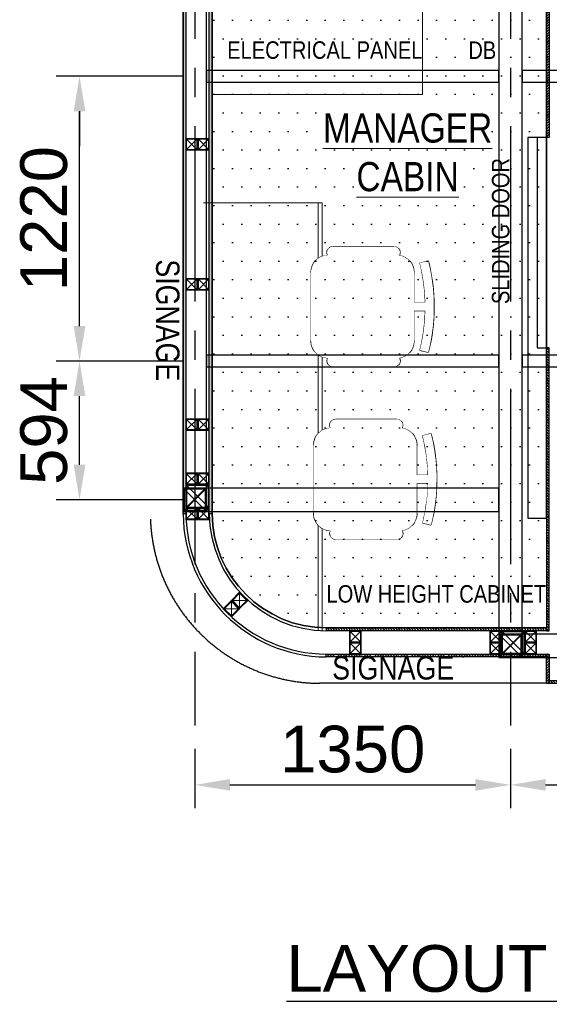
# Model space of a CAD drawing. Header units: inches. Extents: x -1008743 to -388065, y -1380311 to -642022.
# Tile 29 of 85: x -527082 to -524816, y -678681 to -674465. Entities that reach past the tile are written whole.
import ezdxf
from ezdxf.xclip import XClip

# ---------------------------------------------------------------- set-up
doc = ezdxf.new("R2010")
doc.units = ezdxf.units.IN
doc.header["$LTSCALE"] = 1000
doc.header["$MEASUREMENT"] = 0
doc.header["$XCLIPFRAME"] = 0
doc.header["$PDMODE"] = 35
for name, pattern in [('CENTER2', [1.125, 0.75, -0.125, 0.125, -0.125]), ('General Arrangement Plan$0$DASHED2', [0.375, 0.25, -0.125]), ('General Arrangement Plan$1$.5', [2, 0.5, -0.5, 0.5, -0.5]), ('General Arrangement Plan$1$CORES & SETBACK$0$HIDDEN', [0.375, 0.25, -0.125])]:
    doc.linetypes.add(name, pattern=pattern)
for name, color, linetype in [('General Arrangement Plan$1$12-ply', 160, 'Continuous'), ('General Arrangement Plan$1$Furniture', 7, 'Continuous'), ('General Arrangement Plan$1$IDS-DOOR', 45, 'Continuous'), ('IFF-35 HEAVY', 100, 'Continuous'), ('M-HVAC-INSULATION', 7, 'Continuous')]:
    doc.layers.add(name, color=color, linetype=linetype)
for name, color, linetype, lineweight in [('General Arrangement Plan$1$FURN', 252, 'Continuous', 5), ('General Arrangement Plan$1$MEI- EXISTING WALLS', 1, 'Continuous', 15), ('General Arrangement Plan$1$TXT', 6, 'Continuous', 20)]:
    doc.layers.add(name, color=color, linetype=linetype, lineweight=lineweight)
doc.layers.add('General Arrangement Plan$1$MS', color=7, linetype='Continuous', lineweight=0, true_color=0x3c5977)
doc.styles.add('ARIAL', font='arial.ttf')
doc.styles.add('C-ARIAL', font='arial.ttf')
doc.styles.add('General Arrangement Plan$1$Standard', font='ARIALN.TTF')
doc.dimstyles.new('S-50', dxfattribs={"dimtxt": 200, "dimasz": 150, "dimexe": 100, "dimexo": 100, "dimgap": 50, "dimtad": 1, "dimdec": 0, "dimzin": 0, "dimdsep": 46, "dimtxsty": 'ARIAL', "dimblk1": 'ARCHTICK', "dimblk2": 'ARCHTICK', "dimcen": 0.09, "dimdle": 100, "dimclrd": 8, "dimclre": 8, "dimclrt": 6, "dimadec": 0, "dimazin": 0, "dimtfac": 1, "dimtdec": 0, "dimtofl": 0, "dimtmove": 0, "dimatfit": 3, "dimfxl": 1, "dimtolj": 1, "dimtzin": 0, "dimlwd": -1, "dimarcsym": 0})

# ---------------------------------------------------------------- blocks, each defined once
blk = doc.blocks.new('General Arrangement Plan$1$A$C0642dd72')
at = {"layer": 'General Arrangement Plan$1$MS', "ltscale": 10}
for p, q in [((0, 626), (100, 726)), ((100, 626), (0, 726)), ((1350.1, 0.3), (1450.1, 100.3)), ((1450.1, 0.3), (1350.1, 100.3))]:
    blk.add_line(p, q, dxfattribs=at)
for points in [[(0, 626), (100, 626), (100, 726), (0, 726)], [(4, 630), (96, 630), (96, 722), (4, 722)], [(1350.1, 0.3), (1450.1, 0.3), (1450.1, 100.3), (1350.1, 100.3)], [(1354.1, 4.3), (1446.1, 4.3), (1446.1, 96.3), (1354.1, 96.3)]]:
    blk.add_lwpolyline(points, close=True, dxfattribs=at)
blk = doc.blocks.new('*U441')
at = {"layer": 'General Arrangement Plan$1$12-ply', "true_color": 0x939598}
h = blk.add_hatch(dxfattribs=at)
h.set_pattern_fill('ANSI35', color=252, scale=2.5, angle=180)
h.set_pattern_definition([(225, (0, 4549.795), (11.22532015, -11.22532015), []), (225, (-11.225, 4549.795), (11.22532015, -11.22532015), [19.84375, -3.96875, 0, -3.96875])])
h.paths.add_polyline_path([(2694419.8, -800734.8), (2694419.8, -802931.3), (2694431.8, -802931.3), (2694431.8, -800734.8)])
at = {"layer": 'General Arrangement Plan$1$12-ply'}
blk.add_lwpolyline([(2694419.8, -800734.8), (2694431.8, -800734.8), (2694431.8, -802931.3), (2694419.8, -802931.3)], close=True, dxfattribs=at)
blk = doc.blocks.new('*U442')
at = {"layer": 'General Arrangement Plan$1$12-ply', "true_color": 0x939598}
h = blk.add_hatch(dxfattribs=at)
h.set_pattern_fill('ANSI35', color=252, scale=2.5, angle=180)
h.set_pattern_definition([(225, (0, 4550.338), (11.22532015, -11.22532015), []), (225, (-11.225, 4550.338), (11.22532015, -11.22532015), [19.84375, -3.96875, 0, -3.96875])])
h.paths.add_polyline_path([(2694419.8, -800734.8), (2694419.8, -802930.8), (2694431.8, -802930.8), (2694431.8, -800734.8)])
at = {"layer": 'General Arrangement Plan$1$12-ply'}
blk.add_lwpolyline([(2694419.8, -800734.8), (2694431.8, -800734.8), (2694431.8, -802930.8), (2694419.8, -802930.8)], close=True, dxfattribs=at)
blk = doc.blocks.new('*U443')
at = {"layer": 'General Arrangement Plan$1$12-ply', "true_color": 0x939598}
h = blk.add_hatch(dxfattribs=at)
h.set_pattern_fill('ANSI35', color=252, scale=2.5, angle=180)
h.set_pattern_definition([(225, (0, 3344.335), (11.22532015, -11.22532015), []), (225, (-11.225, 3344.335), (11.22532015, -11.22532015), [19.84375, -3.96875, 0, -3.96875])])
h.paths.add_polyline_path([(2694419.8, -801964.6), (2694419.8, -802907), (2694431.8, -802907), (2694431.8, -801964.6)])
at = {"layer": 'General Arrangement Plan$1$12-ply'}
blk.add_lwpolyline([(2694419.8, -801964.6), (2694431.8, -801964.6), (2694431.8, -802907), (2694419.8, -802907)], close=True, dxfattribs=at)
blk = doc.blocks.new('*U444')
at = {"layer": 'General Arrangement Plan$1$12-ply', "true_color": 0x939598}
h = blk.add_hatch(dxfattribs=at)
h.set_pattern_fill('ANSI35', color=252, scale=2.5, angle=180)
h.set_pattern_definition([(225, (0, 3343.737), (11.22532015, -11.22532015), []), (225, (-11.225, 3343.737), (11.22532015, -11.22532015), [19.84375, -3.96875, 0, -3.96875])])
h.paths.add_polyline_path([(2694419.8, -801965.2), (2694419.8, -802907), (2694431.8, -802907), (2694431.8, -801965.2)])
at = {"layer": 'General Arrangement Plan$1$12-ply'}
blk.add_lwpolyline([(2694419.8, -801965.2), (2694431.8, -801965.2), (2694431.8, -802907), (2694419.8, -802907)], close=True, dxfattribs=at)
blk = doc.blocks.new('*U446')
at = {"layer": 'General Arrangement Plan$1$12-ply', "true_color": 0x939598}
h = blk.add_hatch(dxfattribs=at)
h.set_pattern_fill('ANSI35', color=252, scale=2.5, angle=180)
h.set_pattern_definition([(225, (0, 6173.298), (11.22532015, -11.22532015), []), (225, (-11.225, 6173.298), (11.22532015, -11.22532015), [19.84375, -3.96875, 0, -3.96875])])
h.paths.add_polyline_path([(2694419.8, -800722.8), (2694419.8, -801319.8), (2694431.8, -801319.8), (2694431.8, -800722.8)])
at = {"layer": 'General Arrangement Plan$1$12-ply'}
blk.add_lwpolyline([(2694419.8, -800722.8), (2694431.8, -800722.8), (2694431.8, -801319.8), (2694419.8, -801319.8)], close=True, dxfattribs=at)
blk = doc.blocks.new('*U449')
at = {"layer": 'General Arrangement Plan$1$12-ply', "true_color": 0x939598}
h = blk.add_hatch(dxfattribs=at)
h.set_pattern_fill('ANSI35', color=252, scale=2.5, angle=180)
h.set_pattern_definition([(225, (0, 7468.815), (11.22532015, -11.22532015), []), (225, (-11.225, 7468.815), (11.22532015, -11.22532015), [19.84375, -3.96875, 0, -3.96875])])
h.paths.add_polyline_path([(2694419.8, -799767.5), (2694419.8, -800979.7), (2694431.8, -800979.7), (2694431.8, -799767.5)])
at = {"layer": 'General Arrangement Plan$1$12-ply'}
blk.add_lwpolyline([(2694419.8, -799767.5), (2694431.8, -799767.5), (2694431.8, -800979.7), (2694419.8, -800979.7)], close=True, dxfattribs=at)
blk = doc.blocks.new('*U451')
at = {"layer": 'General Arrangement Plan$1$12-ply', "true_color": 0x939598}
h = blk.add_hatch(dxfattribs=at)
h.set_pattern_fill('ANSI35', color=252, scale=2.5, angle=180)
h.set_pattern_definition([(225, (0, 6041.444), (11.22532015, -11.22532015), []), (225, (-11.225, 6041.444), (11.22532015, -11.22532015), [19.84375, -3.96875, 0, -3.96875])])
h.paths.add_polyline_path([(2694419.8, -801024.8), (2694419.8, -801149.8), (2694431.8, -801149.8), (2694431.8, -801024.8)])
at = {"layer": 'General Arrangement Plan$1$12-ply'}
blk.add_lwpolyline([(2694419.8, -801024.8), (2694431.8, -801024.8), (2694431.8, -801149.8), (2694419.8, -801149.8)], close=True, dxfattribs=at)
blk = doc.blocks.new('*U448')
at = {"layer": 'General Arrangement Plan$1$12-ply', "true_color": 0x939598}
h = blk.add_hatch(dxfattribs=at)
h.set_pattern_fill('ANSI35', color=252, scale=2.5, angle=180)
h.set_pattern_definition([(225, (0, 6643.966), (11.22532015, -11.22532015), []), (225, (-11.225, 6643.966), (11.22532015, -11.22532015), [19.84375, -3.96875, 0, -3.96875])])
h.paths.add_polyline_path([(2694419.8, -800760.5), (2694419.8, -800811.5), (2694431.8, -800811.5), (2694431.8, -800760.5)])
at = {"layer": 'General Arrangement Plan$1$12-ply'}
blk.add_lwpolyline([(2694419.8, -800760.5), (2694431.8, -800760.5), (2694431.8, -800811.5), (2694419.8, -800811.5)], close=True, dxfattribs=at)
blk = doc.blocks.new('General Arrangement Plan$1$A$C25013FFA')
at = {"layer": 'General Arrangement Plan$1$MS', "linetype": 'General Arrangement Plan$1$CORES & SETBACK$0$HIDDEN', "ltscale": 25}
for p, q in [((-9, 60), (35, 16)), ((35, 60), (-9, 16))]:
    blk.add_line(p, q, dxfattribs=at)
at = {"layer": 'General Arrangement Plan$1$MS', "ltscale": 25}
blk.add_lwpolyline([(-12, 13), (38, 13), (38, 63), (-12, 63)], close=True, dxfattribs=at)
blk.add_lwpolyline([(-12, 13), (38, 13), (38, 63), (-12, 63)], close=True, dxfattribs=at)
at = {"layer": 'General Arrangement Plan$1$MS', "linetype": 'General Arrangement Plan$1$.5', "ltscale": 25}
blk.add_lwpolyline([(-9, 16), (35, 16), (35, 60), (-9, 60)], close=True, dxfattribs=at)
blk = doc.blocks.new('General Arrangement Plan$1$DTHRQW')
at = {"color": 0, "linetype": 'ByBlock', "lineweight": -2, "extrusion": (-3.38737e-07, -2.0473e-09, 1)}
for p, q in [((1608747.6, -1424690.7, 0), (1608738.2, -1424653.6, 0)), ((1609137.2, -1424691.1, 0), (1609146.6, -1424654, 0)), ((1608789.2, -1424717.5, 0), (1609095.5, -1424717.5, 0)), ((1608674.2, -1424805.2, 0), (1608674.2, -1425079.4, 0)), ((1608725.3, -1424805.2, 0), (1608725.3, -1425079.5, 0)), ((1609159, -1424805.7, 0), (1609159, -1425079.9, 0)), ((1609210, -1424805.7, 0), (1609210, -1425079.9, 0)), ((1609095.1, -1425177.3, 0), (1608788.7, -1425177.3, 0))]:
    blk.add_line(p, q, dxfattribs=at)
at = {"color": 0, "linetype": 'ByBlock', "lineweight": -2, "extrusion": (-3.38737e-07, -2.0473e-09, 1), "elevation": -0.5}
blk.add_lwpolyline([(1608923.8, -1424717.5), (1608960.9, -1424717.5), (1608960.9, -1424666.8, 0.00633), (1608923.8, -1424666.6), (1608923.8, -1424717.5), (1608960.9, -1424717.5)], format="xyb", dxfattribs=at)
at = {"color": 0, "linetype": 'ByBlock', "lineweight": -2, "extrusion": (-3.38737e-07, -2.0473e-09, 1)}
for centre, radius, start, end in [((1608941.6, -1425457.9, -0.5), 829.6, 75.6933, 104.1934), ((1608941.6, -1425457.9, -0.5), 804.1, 75.6933, 104.1934), ((1608941.6, -1425457.9, -0.5), 791.3, 75.6933, 104.1934), ((1608789.1, -1424794.1, -0.5), 76.6, 89.9433, 172.0949), ((1609094.8, -1424794.4, -0.5), 76.9, 7.7859, 89.486), ((1608699.8, -1424805.2, -0.5), 25.5, 359.9433, 179.9433), ((1609184.5, -1424805.7, -0.5), 25.5, 359.9433, 179.9433), ((1608699.8, -1425079.4, -0.5), 25.5, 179.9411, 359.9455), ((1608789.3, -1425100.2, -0.5), 77.1, 181.1385, 269.5517), ((1609095.1, -1425100.7, -0.5), 76.6, 269.9433, 359.0248), ((1609184.5, -1425079.9, -0.5), 25.5, 179.9433, 359.9433)]:
    blk.add_arc(centre, radius, start, end, dxfattribs=at)
at = {"color": 0, "linetype": 'ByBlock', "lineweight": -2}
blk.add_wipeout([(1608712.3, -1425101.7), (1608713.7, -1425115), (1608718.6, -1425130.8), (1608727.2, -1425145.8), (1608735.2, -1425155), (1608745.7, -1425163.7), (1608768.7, -1425174.5), (1608776, -1425176.1), (1608798.1, -1425177.3), (1609095.1, -1425177.3), (1609104.3, -1425176.7), (1609127.2, -1425170.2), (1609131.8, -1425167.9), (1609139.3, -1425163.3), (1609148.8, -1425155.3), (1609158.8, -1425143.3), (1609164.1, -1425134), (1609169, -1425120.8), (1609171.1, -1425110.3), (1609171.7, -1425102), (1609171.7, -1425102), (1609171.7, -1425102), (1609175.1, -1425103.6), (1609181, -1425105.2), (1609187.8, -1425105.2), (1609192.4, -1425104.2), (1609197, -1425102.2), (1609200, -1425100.2), (1609201.8, -1425098.6), (1609201.8, -1425098.6), (1609206.6, -1425092.7), (1609208.7, -1425088.1), (1609209.6, -1425084.6), (1609210, -1425079.9), (1609210, -1425072.2), (1609210, -1424805.7), (1609208.8, -1424797.7), (1609207.6, -1424794.9), (1609204.4, -1424789.7), (1609202.2, -1424787.3), (1609196.3, -1424783.1), (1609193.4, -1424781.7), (1609189.7, -1424780.7), (1609184.5, -1424780.2), (1609177.1, -1424781.3), (1609174.4, -1424782.2), (1609171, -1424784), (1609167.4, -1424768.8), (1609164, -1424760.8), (1609154.9, -1424746.4), (1609152.3, -1424743.3), (1609145.7, -1424736.7), (1609135.1, -1424728.9), (1609124.1, -1424723.3), (1609116.3, -1424720.5), (1609106.3, -1424718.3), (1609095.5, -1424717.5), (1609077.9, -1424717.5), (1608960.9, -1424717.5), (1608960.9, -1424666.8), (1608972.5, -1424667.2), (1608990, -1424668.1), (1609009.4, -1424669.5), (1609023, -1424670.8), (1609048.5, -1424673.8), (1609066, -1424676.4), (1609080.4, -1424678.8), (1609099.3, -1424682.4), (1609109.5, -1424684.6), (1609130, -1424689.3), (1609137.2, -1424691.1), (1609146.6, -1424654), (1609112.1, -1424646), (1609081.5, -1424640.2), (1609027.2, -1424632.7), (1608999.1, -1424630.3), (1608962.5, -1424628.6), (1608899.5, -1424629.4), (1608874.9, -1424631), (1608841.9, -1424634.3), (1608808.8, -1424639), (1608769.6, -1424646.3), (1608738.2, -1424653.6), (1608747.6, -1424690.7), (1608765.6, -1424686.4), (1608793.7, -1424680.5), (1608817, -1424676.5), (1608834.8, -1424673.8), (1608851.3, -1424671.8), (1608871.4, -1424669.7), (1608885.4, -1424668.6), (1608898.9, -1424667.7), (1608917.4, -1424667), (1608923.8, -1424667), (1608923.8, -1424717.5), (1608789.1, -1424717.5), (1608780.2, -1424718), (1608771.8, -1424719.5), (1608762.3, -1424722.4), (1608752.9, -1424726.6), (1608744.6, -1424731.8), (1608732.8, -1424742.2), (1608726.8, -1424749.6), (1608720.7, -1424759.7), (1608717.3, -1424767.6), (1608713.3, -1424783.5), (1608713.3, -1424783.5), (1608713.3, -1424783.5), (1608699.8, -1424779.7), (1608699.8, -1424779.7), (1608693.2, -1424780.5), (1608682.3, -1424786.6), (1608675.1, -1424798.7), (1608674.2, -1424805.2), (1608674.2, -1424817.3), (1608674.2, -1424837.6), (1608674.2, -1424853.6), (1608674.2, -1425079.4), (1608674.2, -1425079.4), (1608676.1, -1425088.9), (1608678.5, -1425093.6), (1608683, -1425098.7), (1608686.6, -1425101.3), (1608686.6, -1425101.3), (1608699.7, -1425105), (1608699.7, -1425105), (1608706, -1425104.2)], dxfattribs=at).translate(0, 0, 0)
blk = doc.blocks.new('General Arrangement Plan')
at = {"color": 252, "true_color": 0x939598}
blk.add_line((1743.1, 899.1), (772.5, 899.1), dxfattribs=at)
blk.add_lwpolyline([(48.3, 1624.2, 0.411047), (772.5, 899.1, 0.411047)], format="xyb", dxfattribs=at)
at = {"layer": 'General Arrangement Plan$1$12-ply'}
for points in [[(188.8, 1624.7, 0.411047), (800.7, 1012.1, 0.411047)], [(200.8, 1624.8, 0.411047), (800.8, 1024.1)], [(300.7, 1625.2, 0.411047), (801.4, 1124.1, 0.411047)], [(312.8, 1625.3, 0.411047), (801.4, 1136.1, 0.411047)]]:
    blk.add_lwpolyline(points, format="xyb", dxfattribs=at)
at = {"layer": 'General Arrangement Plan$1$FURN'}
blk.add_line((783.8, 2956.4), (783.7, 1125.6), dxfattribs=at)
blk.add_lwpolyline([(312.7, 3821.3), (1212.5, 3821.3), (1212.5, 3421.4), (312.7, 3421.4)], close=True, dxfattribs=at)
blk.add_lwpolyline([(783.8, 2956.4), (275.7, 2956.4)], dxfattribs=at)
at = {"layer": 'General Arrangement Plan$1$IDS-DOOR', "color": 45}
for points in [[(1743.1, 3236.3), (1663.2, 3236.3), (1663.2, 1606.4), (1743.1, 1606.4)], [(1743.1, 3236.3), (1703.2, 3236.3), (1703.2, 2336.3), (1743.1, 2336.3)]]:
    blk.add_lwpolyline(points, close=True, dxfattribs=at)
at = {"layer": 'General Arrangement Plan$1$MEI- EXISTING WALLS', "color": 252, "linetype": 'General Arrangement Plan$0$DASHED2', "ltscale": 750, "true_color": 0x939598}
blk.add_line((766.8, 2956.4), (766.7, 1125.6), dxfattribs=at)
at = {"layer": 'General Arrangement Plan$1$12-ply'}
for name, p in [('*U441', (-2694231.2, 804556.1)), ('*U442', (-2694119.2, 804556.1)), ('*U446', (-2692676.7, 804556.1)), ('*U451', (-2692676.7, 802048.8))]:
    blk.add_blockref(name, p, dxfattribs=at)
at = {"layer": 'General Arrangement Plan$1$12-ply', "xscale": -1, "rotation": 180}
blk.add_blockref('*U449', (-2692676.7, -798643.4), dxfattribs=at)
at = {"layer": 'General Arrangement Plan$1$12-ply'}
for name, p, rotation in [('*U444', (-801163.9, -2693295.8), 90), ('*U443', (-801163.9, -2693407.8), 90), ('*U448', (-799005.4, -2693520.8), 90.00000000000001)]:
    blk.add_blockref(name, p, dxfattribs=dict(at, rotation=rotation))
at = {"layer": 'General Arrangement Plan$1$MS', "ltscale": 10}
blk.add_blockref('General Arrangement Plan$1$A$C0642dd72', (200.7, 1023.9), dxfattribs=at)
at = {"layer": 'General Arrangement Plan$1$MS', "ltscale": 25}
for p in [(212.7, 3169.4), (262.7, 3169.4), (212.7, 2569.4), (262.7, 2569.4), (212.7, 1969.4), (262.7, 1969.4), (212.7, 1736.8), (262.7, 1736.8), (212.7, 1586.8), (262.7, 1586.8), (912.8, 1061.1), (1512.8, 1061.1), (1662.8, 1061.1), (912.8, 1011.1), (1512.8, 1011.1), (1662.8, 1011.1)]:
    blk.add_blockref('General Arrangement Plan$1$A$C25013FFA', p, dxfattribs=at)
at = {"layer": 'General Arrangement Plan$1$MS', "ltscale": 25, "rotation": 134.9677643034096}
for p in [(466.4, 1271.8), (431.1, 1236.4)]:
    blk.add_blockref('General Arrangement Plan$1$A$C25013FFA', p, dxfattribs=at)
at = {"layer": 'General Arrangement Plan$1$TXT', "attachment_point": 5, "style": 'General Arrangement Plan$1$Standard'}
for s, insert, char_height, width in [('{\\C0;ELECTRICAL PANEL}', (794.8, 3610.5), 75, 2265.161), ('{\\C0;DB}', (1468.5, 3610.5), 75, 2265.161), ('{\\LMANAGER\\PCABIN}', (1148.9, 3172.3), 125, 2265.161), ('{\\C0;LOW HEIGHT CABINET}', (1272, 1281.5), 75, 1061.965), ('SIGNAGE', (1087.4, 964.6), 100, 1812.128)]:
    blk.add_mtext(s, dxfattribs=dict(at, insert=insert, char_height=char_height, width=width))
for s, insert, char_height, width, rotation in [('{\\C0;SLIDING DOOR}', (1547.6, 2835.9), 75, 1061.965, 90), ('SIGNAGE', (122.3, 2453.6), 100, 1812.128, 270)]:
    blk.add_mtext(s, dxfattribs=dict(at, insert=insert, char_height=char_height, width=width, rotation=rotation))
at = {"layer": 'General Arrangement Plan$1$Furniture', "xscale": -0.9575283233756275, "yscale": 0.9575283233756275, "zscale": 0.9575283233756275, "rotation": 270}
for p in [(1365383.4, -1538095.5, 0), (1365395.2, -1538835, 0)]:
    blk.add_blockref('General Arrangement Plan$1$DTHRQW', p, dxfattribs=at)
blk = doc.blocks.new('*D508')
at = {"color": 8, "lineweight": -2, "ltscale": 10}
for p, q in [((-482534.5, -696531.6), (-482534.5, -696786.5)), ((-481184.4, -696531.6), (-481184.4, -696786.5))]:
    blk.add_line(p, q, dxfattribs=at)
at = {"color": 8, "ltscale": 10}
blk.add_line((-482384.5, -696686.5), (-481334.4, -696686.5), dxfattribs=at)
for points in [[(-482384.5, -696661.5), (-482384.5, -696711.5), (-482534.5, -696686.5)], [(-481334.4, -696711.5), (-481334.4, -696661.5), (-481184.4, -696686.5)]]:
    blk.add_solid(points, dxfattribs=at)
at = {"layer": 'Defpoints', "color": 0, "ltscale": 10}
for p in [(-482534.5, -696431.6), (-481184.4, -696431.6), (-481184.4, -696686.5)]:
    blk.add_point(p, dxfattribs=at)
at = {"color": 6, "ltscale": 10, "insert": (-481859.4, -696534.3), "char_height": 200, "attachment_point": 5, "style": 'ARIAL'}
blk.add_mtext('\\A1;1350', dxfattribs=at)
blk = doc.blocks.new('_ArchTick')
at = {"color": 0, "linetype": 'ByBlock', "const_width": 0.15}
blk.add_lwpolyline([(-0.5, -0.5), (0.5, 0.5)], dxfattribs=at)
blk = doc.blocks.new('*D509')
at = {"color": 8, "lineweight": -2, "ltscale": 10}
for p, q in [((-481184.4, -696531.6), (-481184.4, -696786.5)), ((-479634.8, -696531.6), (-479634.8, -696786.5))]:
    blk.add_line(p, q, dxfattribs=at)
at = {"color": 8, "ltscale": 10}
blk.add_line((-481034.4, -696686.5), (-479784.8, -696686.5), dxfattribs=at)
for points in [[(-481034.4, -696661.5), (-481034.4, -696711.5), (-481184.4, -696686.5)], [(-479784.8, -696711.5), (-479784.8, -696661.5), (-479634.8, -696686.5)]]:
    blk.add_solid(points, dxfattribs=at)
at = {"layer": 'Defpoints', "color": 0, "ltscale": 10}
for p in [(-481184.4, -696431.6), (-479634.8, -696431.6), (-479634.8, -696686.5)]:
    blk.add_point(p, dxfattribs=at)
at = {"color": 6, "ltscale": 10, "insert": (-480409.6, -696534.4), "char_height": 200, "attachment_point": 5, "style": 'ARIAL'}
blk.add_mtext('\\A1;1550', dxfattribs=at)
blk = doc.blocks.new('*D517')
at = {"color": 8, "lineweight": -2, "ltscale": 10}
for p, q in [((-482584.5, -694871.7), (-483128.2, -694871.7)), ((-482584.5, -695465.7), (-483128.2, -695465.7))]:
    blk.add_line(p, q, dxfattribs=at)
at = {"color": 8, "ltscale": 10}
blk.add_line((-483028.2, -695315.7), (-483028.2, -695021.7), dxfattribs=at)
for points in [[(-483003.2, -695021.7), (-483053.2, -695021.7), (-483028.2, -694871.7)], [(-483053.2, -695315.7), (-483003.2, -695315.7), (-483028.2, -695465.7)]]:
    blk.add_solid(points, dxfattribs=at)
at = {"layer": 'Defpoints', "color": 0, "ltscale": 10}
for p in [(-483028.2, -694871.7), (-482484.5, -694871.7), (-482484.5, -695465.7)]:
    blk.add_point(p, dxfattribs=at)
at = {"color": 6, "ltscale": 10, "insert": (-483180.3, -695168.7), "char_height": 200, "attachment_point": 5, "rotation": 90, "style": 'ARIAL'}
blk.add_mtext('\\A1;594', dxfattribs=at)
blk = doc.blocks.new('*D518')
at = {"color": 8, "lineweight": -2, "ltscale": 10}
for p, q in [((-482584.5, -693651.4), (-483128.2, -693651.4)), ((-482584.5, -694871.7), (-483128.2, -694871.7))]:
    blk.add_line(p, q, dxfattribs=at)
at = {"color": 8, "ltscale": 10}
blk.add_line((-483028.2, -694721.7), (-483028.2, -693801.4), dxfattribs=at)
for points in [[(-483003.2, -693801.4), (-483053.2, -693801.4), (-483028.2, -693651.4)], [(-483053.2, -694721.7), (-483003.2, -694721.7), (-483028.2, -694871.7)]]:
    blk.add_solid(points, dxfattribs=at)
at = {"layer": 'Defpoints', "color": 0, "ltscale": 10}
for p in [(-483028.2, -693651.4), (-482484.5, -693651.4), (-482484.5, -694871.7)]:
    blk.add_point(p, dxfattribs=at)
at = {"color": 6, "ltscale": 10, "insert": (-483180.3, -694261.6), "char_height": 200, "attachment_point": 5, "rotation": 90, "style": 'ARIAL'}
blk.add_mtext('\\A1;1220', dxfattribs=at)
blk = doc.blocks.new('*D519')
at = {"color": 8, "ltscale": 10}
for p, q in [((-483028.2, -693133.1), (-483028.2, -692440.9)), ((-483028.2, -693801.4), (-483028.2, -693951.4))]:
    blk.add_line(p, q, dxfattribs=at)
at = {"color": 8, "lineweight": -2, "ltscale": 10}
for p, q in [((-482684.5, -693283.1), (-483128.2, -693283.1)), ((-482584.5, -693651.4), (-483128.2, -693651.4))]:
    blk.add_line(p, q, dxfattribs=at)
at = {"color": 8, "ltscale": 10}
for points in [[(-483053.2, -693133.1), (-483003.2, -693133.1), (-483028.2, -693283.1)], [(-483003.2, -693801.4), (-483053.2, -693801.4), (-483028.2, -693651.4)]]:
    blk.add_solid(points, dxfattribs=at)
at = {"layer": 'Defpoints', "color": 0, "ltscale": 10}
for p in [(-483028.2, -693283.1), (-482584.5, -693283.1), (-482484.5, -693651.4)]:
    blk.add_point(p, dxfattribs=at)
at = {"color": 6, "ltscale": 10, "insert": (-483180.4, -692712), "char_height": 200, "attachment_point": 5, "rotation": 90, "style": 'ARIAL'}
blk.add_mtext('\\A1;368', dxfattribs=at)
blk = doc.blocks.new('latout')
at = {"color": 252, "linetype": 'CENTER2'}
for p, q in [((-14355.3, 13525.7), (-14355.3, -289.9)), ((-13005.2, 13525.7), (-13005.2, -289.9))]:
    blk.add_line(p, q, dxfattribs=at)
at = {"ltscale": 10}
for p, q in [((-14405.3, 626), (-14305.3, 726)), ((-14305.3, 626), (-14405.3, 726)), ((-13055.2, 0.3), (-12955.2, 100.3)), ((-12955.2, 0.3), (-13055.2, 100.3))]:
    blk.add_line(p, q, dxfattribs=at)
at = {"color": 3, "ltscale": 10}
for points in [[(-14305.3, 726), (-14305.3, 2808.7), (-14405.3, 2808.7), (-14405.3, 726)], [(-12955.2, 100.3), (-12955.2, 2808.7), (-13055.2, 2808.7), (-13055.2, 100.3)], [(-14305.3, 626), (-13055.2, 626), (-13055.2, 726), (-14305.3, 726)], [(-12955.2, 0.3), (-8425.2, 0.3), (-8425.2, 100.3), (-12955.2, 100.3)]]:
    blk.add_lwpolyline(points, close=True, dxfattribs=at)
at = {"color": 30, "ltscale": 10}
for points in [[(-14305.3, 2465.3), (-13055.2, 2465.3), (-13055.2, 2515.3), (-14305.3, 2515.3)], [(-12955.2, 2465.3), (-11505.6, 2465.3), (-11505.6, 2515.3), (-12955.2, 2515.3)], [(-14305.3, 1245), (-13055.2, 1245), (-13055.2, 1295), (-14305.3, 1295)], [(-12955.2, 1245), (-11505.6, 1245), (-11505.6, 1295), (-12955.2, 1295)]]:
    blk.add_lwpolyline(points, close=True, dxfattribs=at)
at = {"color": 4, "ltscale": 10}
for points in [[(-14405.3, 626), (-14305.3, 626), (-14305.3, 726), (-14405.3, 726)], [(-14401.3, 630), (-14309.3, 630), (-14309.3, 722), (-14401.3, 722)], [(-13055.2, 0.3), (-12955.2, 0.3), (-12955.2, 100.3), (-13055.2, 100.3)], [(-13051.2, 4.3), (-12959.2, 4.3), (-12959.2, 96.3), (-13051.2, 96.3)]]:
    blk.add_lwpolyline(points, close=True, dxfattribs=at)
at = {"linetype": 'Continuous', "insert": (-13963.9, -1231), "char_height": 350, "attachment_point": 1, "style": 'C-ARIAL'}
blk.add_mtext('{\\H0.571429x;\\L\\C7;LAYOUT OF BEAMS AND COLUMNS AT 3.00M (BOS) FROM FLOOR SSL LEVEL}', dxfattribs=at)
at = {"ltscale": 10}
for base, p1, p2, picture, middle in [((-14849, 2858.7), (-14305.3, 2490.3), (-14405.3, 2858.7), '*D519', (-15001.2, 3429.8)), ((-14849, 2490.3), (-14305.3, 1270), (-14305.3, 2490.3), '*D518', (-15001.2, 1880.2)), ((-14849, 1270), (-14305.3, 676), (-14305.3, 1270), '*D517', (-15001.2, 973))]:
    dim = blk.add_linear_dim(base=base, p1=p1, p2=p2, angle=90, dimstyle='S-50', dxfattribs=at)
    dim.commit()
    dim.dimension.update_dxf_attribs({"geometry": picture, "text_midpoint": middle, "insert": (468179.2, 696141.7)})
for base, p1, p2, picture, middle in [((-13005.2, -544.7), (-14355.3, -289.9), (-13005.2, -289.9), '*D508', (-13680.2, -392.6)), ((-11455.6, -544.7), (-13005.2, -289.9), (-11455.6, -289.9), '*D509', (-12230.4, -392.6))]:
    dim = blk.add_linear_dim(base=base, p1=p1, p2=p2, dimstyle='S-50', dxfattribs=at)
    dim.commit()
    dim.dimension.update_dxf_attribs({"geometry": picture, "text_midpoint": middle, "insert": (468179.2, 696141.7)})

msp = doc.modelspace()

# ---------------------------------------------------------------- block references
at = {"color": 7}
ref = msp.add_blockref('General Arrangement Plan', (-526571.1, -678205.6), dxfattribs=at)
XClip(ref).set_block_clipping_path([(48.7190010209, -107.5186207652), (15251.6043912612, 15253.5715002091)])

# ---------------------------------------------------------------- next in the draw order: hatches: boundary and pattern name
at = {"layer": 'M-HVAC-INSULATION'}
h = msp.add_hatch(dxfattribs=at)
h.set_pattern_fill('DOTS', scale=50)
h.set_pattern_definition([(0, (-549706.02, -668672.15), (39.6875, 79.375), [0, -79.375])])
h.paths.add_polyline_path([(-526258.4, -674384.3), (-526258.4, -676580.3, 0.411047), (-525769.7, -677069.5), (-524828, -677069.5), (-524828, -674384.3)])

# ---------------------------------------------------------------- next in the draw order: linework, layer by layer
at = {"layer": 'IFF-35 HEAVY', "ltscale": 100}
msp.add_lwpolyline([(-526258.4, -674384.3), (-524828, -674384.3), (-524828, -677069.5), (-525769.7, -677069.5, -0.411047), (-526258.4, -676580.3)], format="xyb", close=True, dxfattribs=at)

# ---------------------------------------------------------------- next in the draw order: block references
at = {"ltscale": 10}
msp.add_blockref('latout', (-511976.8, -677196.7), dxfattribs=at)

doc.saveas('drawing.dxf')
